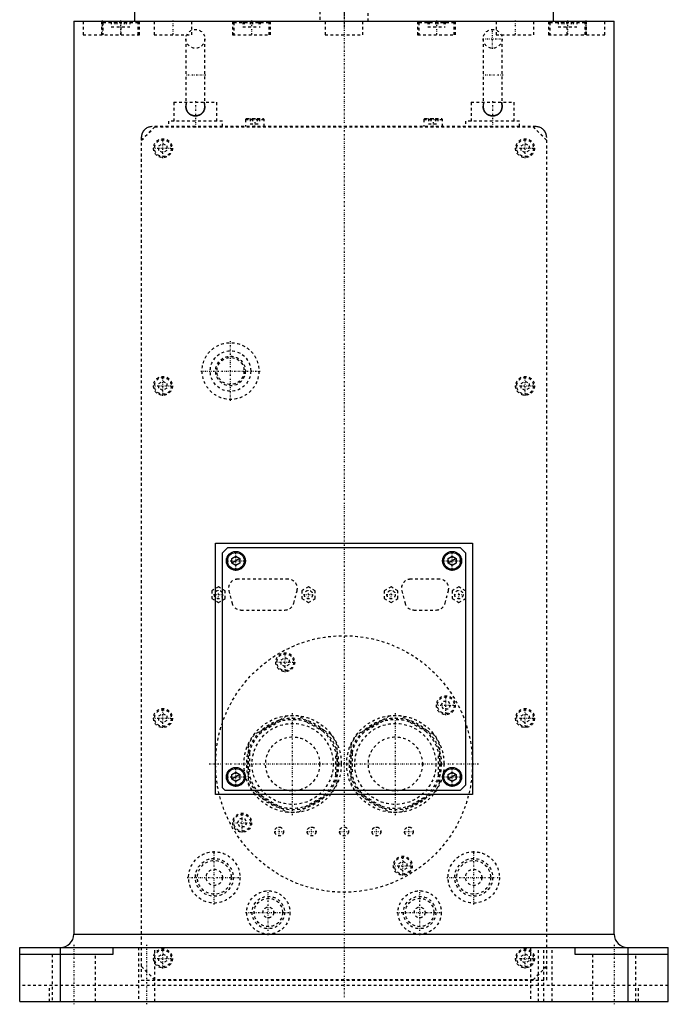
# Model space of a CAD drawing. Extents: x -120 to 120, y -1 to 1086.
# Tile 1 of 7: x -120 to 120, y -1 to 364. Entities that reach past the tile are written whole.
import ezdxf

# ---------------------------------------------------------------- set-up
doc = ezdxf.new("R2010")
doc.units = 0
doc.linetypes.add('CENTER', pattern=[1.5, 0.45, -0.5, 0.05, -0.5])
doc.linetypes.add('DASHED', pattern=[2, 1, -1])
for name, color, linetype in [('AM_0', 7, 'CONTINUOUS'), ('AM_10', 7, 'CONTINUOUS'), ('AM_3', 7, 'DASHED'), ('AM_7', 7, 'CENTER')]:
    doc.layers.add(name, color=color, linetype=linetype)

msp = doc.modelspace()

# ---------------------------------------------------------------- linework, layer by layer
at = {"layer": 'AM_0', "color": 7, "linetype": 'CONTINUOUS'}
for p, q in [((-77.5, 369), (-77.5, 363)), ((77.5, 363), (77.5, 369)), ((-100, 363), (-100, 25)), ((-100, 363), (100, 363)), ((100, 25), (100, 363)), ((-47.5, 169.7), (47.5, 169.7)), ((-47.5, 76.7), (-47.5, 169.7)), ((-45, 166.2), (-43, 168.2)), ((-43, 168.2), (43, 168.2)), ((43, 168.2), (45, 166.2)), ((47.5, 169.7), (47.5, 76.7)), ((-45, 79.2), (-45, 166.2)), ((-41.5, 164.07), (-40, 164.93)), ((-40, 164.93), (-38.5, 164.07)), ((38.5, 164.07), (40, 164.93)), ((40, 164.93), (41.5, 164.07)), ((45, 166.2), (45, 80.2)), ((-41.5, 162.33), (-41.5, 164.07)), ((-40, 161.47), (-41.5, 162.33)), ((-38.5, 162.33), (-40, 161.47)), ((-38.5, 164.07), (-38.5, 162.33)), ((38.5, 162.33), (38.5, 164.07)), ((40, 161.47), (38.5, 162.33)), ((41.5, 162.33), (40, 161.47)), ((41.5, 164.07), (41.5, 162.33)), ((-41.5, 84.07), (-40, 84.93)), ((-41.5, 82.33), (-41.5, 84.07)), ((-40, 84.93), (-38.5, 84.07)), ((-38.5, 84.07), (-38.5, 82.33)), ((38.5, 84.07), (40, 84.93)), ((38.5, 82.33), (38.5, 84.07)), ((40, 84.93), (41.5, 84.07)), ((41.5, 84.07), (41.5, 82.33)), ((-40, 81.47), (-41.5, 82.33)), ((-38.5, 82.33), (-40, 81.47)), ((40, 81.47), (38.5, 82.33)), ((41.5, 82.33), (40, 81.47)), ((47.5, 76.7), (-47.5, 76.7)), ((-44, 78.2), (-45, 79.2)), ((43, 78.2), (-44, 78.2)), ((45, 80.2), (43, 78.2)), ((-100, 25), (100, 25)), ((-120, 20), (120, 20)), ((-120, 0), (-120, 20)), ((-105, 20), (-105, 0)), ((-85.5, 20), (-85.5, 17.5)), ((85.5, 17.5), (85.5, 20)), ((105, 20), (105, 0)), ((120, 0), (120, 20)), ((-85.5, 17.5), (-120, 17.5)), ((120, 17.5), (85.5, 17.5)), ((-120, 0), (120, 0))]:
    msp.add_line(p, q, dxfattribs=at)
for centre, radius in [((-40, 163.2), 3.5), ((-40, 163.2), 3.1), ((40, 163.2), 3.5), ((40, 163.2), 3.1), ((-40, 83.2), 3.5), ((-40, 83.2), 3.1), ((40, 83.2), 3.5), ((40, 83.2), 3.1)]:
    msp.add_circle(centre, radius, dxfattribs=at)
for centre, start, end in [((-105, 25), 270, 0), ((105, 25), 180, 270)]:
    msp.add_arc(centre, 5, start, end, dxfattribs=at)
at = {"layer": 'AM_10', "color": 7, "linetype": 'CONTINUOUS'}
for p, q in [((-38.5, 164.07), (-41.5, 162.33)), ((41.5, 164.07), (38.5, 162.33)), ((-38.5, 84.07), (-41.5, 82.33)), ((41.5, 84.07), (38.5, 82.33))]:
    msp.add_line(p, q, dxfattribs=at)
at = {"layer": 'AM_3', "color": 6, "linetype": 'DASHED'}
for p, q in [((-9, 374.6), (-9, 363)), ((9, 363), (9, 374.6)), ((-96.5, 363), (-96.5, 358)), ((-89.69, 363), (-89.69, 358)), ((-88.79, 363), (-89.19, 362.6)), ((-89.19, 362.6), (-89.19, 358)), ((-89.19, 362.6), (-76.19, 362.6)), ((-86.12, 363), (-86.12, 361)), ((-86.12, 361), (-79.25, 361)), ((-84.8, 363), (-84.8, 361)), ((-84.01, 363), (-84.01, 361)), ((-82.5, 358), (-82.5, 363)), ((-81.36, 363), (-81.36, 361)), ((-80.58, 363), (-80.58, 361)), ((-79.25, 363), (-79.25, 361)), ((-76.19, 362.6), (-76.59, 363)), ((-76.19, 358), (-76.19, 362.6)), ((-75.69, 358), (-75.69, 363)), ((-70.29, 363), (-70.29, 358)), ((-56.29, 358), (-56.29, 363)), ((-41.25, 363), (-41.25, 358)), ((-40.35, 363), (-40.75, 362.6)), ((-40.75, 362.6), (-40.75, 358)), ((-40.75, 362.6), (-27.75, 362.6)), ((-37.45, 363), (-37.45, 361)), ((-37.45, 361), (-31.05, 361)), ((-37, 363), (-37, 361)), ((-34.7, 363), (-34.7, 361)), ((-33.8, 363), (-33.8, 361)), ((-31.5, 363), (-31.5, 361)), ((-31.05, 363), (-31.05, 361)), ((-27.75, 362.6), (-28.15, 363)), ((-27.75, 358), (-27.75, 362.6)), ((-27.25, 358), (-27.25, 363)), ((-7, 363), (-7, 358)), ((7, 358), (7, 363)), ((27.25, 363), (27.25, 358)), ((28.15, 363), (27.75, 362.6)), ((27.75, 362.6), (27.75, 358)), ((27.75, 362.6), (40.75, 362.6)), ((31.05, 363), (31.05, 361)), ((31.05, 361), (37.45, 361)), ((31.5, 363), (31.5, 361)), ((33.8, 363), (33.8, 361)), ((34.7, 363), (34.7, 361)), ((37, 363), (37, 361)), ((37.45, 363), (37.45, 361)), ((40.75, 362.6), (40.35, 363)), ((40.75, 358), (40.75, 362.6)), ((41.25, 358), (41.25, 363)), ((56.29, 363), (56.29, 358)), ((70.29, 358), (70.29, 363)), ((75.69, 363), (75.69, 358)), ((76.59, 363), (76.19, 362.6)), ((76.19, 362.6), (76.19, 358)), ((76.19, 362.6), (89.19, 362.6)), ((79.25, 363), (79.25, 361)), ((79.25, 361), (86.12, 361)), ((80.58, 363), (80.58, 361)), ((81.36, 363), (81.36, 361)), ((82.5, 363), (82.5, 358)), ((84.01, 363), (84.01, 361)), ((84.8, 363), (84.8, 361)), ((86.12, 363), (86.12, 361)), ((89.19, 362.6), (88.79, 363)), ((89.19, 358), (89.19, 362.6)), ((89.69, 358), (89.69, 363)), ((96.5, 358), (96.5, 363)), ((-96.5, 358), (-75.69, 358)), ((-70.29, 358), (-56.29, 358)), ((-41.25, 358), (-27.25, 358)), ((-7, 358), (7, 358)), ((27.25, 358), (41.25, 358)), ((56.29, 358), (70.29, 358)), ((75.69, 358), (96.5, 358)), ((-58.5, 356.5), (-58.5, 331.58)), ((-51.5, 331.58), (-51.5, 356.5)), ((51.5, 356.5), (51.5, 331.58)), ((58.5, 331.58), (58.5, 356.5)), ((-63, 333), (-63, 326)), ((-63, 333), (-47, 333)), ((-47, 326), (-47, 333)), ((47, 333), (47, 326)), ((47, 333), (63, 333)), ((63, 326), (63, 333)), ((-45, 326), (-65, 326)), ((-65, 326), (-65, 324)), ((-45, 324), (-45, 326)), ((-36.1, 327), (-36.5, 326.6)), ((-36.5, 326.6), (-36.5, 324)), ((-36.5, 326.6), (-29.5, 326.6)), ((-36.1, 327), (-29.9, 327)), ((-34.73, 327), (-34.73, 325)), ((-34.73, 325), (-31.27, 325)), ((-33.87, 327), (-33.87, 325)), ((-32.13, 327), (-32.13, 325)), ((-31.27, 327), (-31.27, 325)), ((-29.5, 326.6), (-29.9, 327)), ((-29.5, 324), (-29.5, 326.6)), ((29.9, 327), (29.5, 326.6)), ((29.5, 326.6), (29.5, 324)), ((29.5, 326.6), (36.5, 326.6)), ((29.9, 327), (36.1, 327)), ((31.27, 327), (31.27, 325)), ((31.27, 325), (34.73, 325)), ((32.13, 327), (32.13, 325)), ((33.87, 327), (33.87, 325)), ((34.73, 327), (34.73, 325)), ((36.5, 326.6), (36.1, 327)), ((36.5, 324), (36.5, 326.6)), ((45, 326), (45, 324)), ((65, 326), (45, 326)), ((65, 324), (65, 326)), ((-75, 319), (-70, 324)), ((-74.95, 318.95), (-69.95, 323.95)), ((71, 324), (-71, 324)), ((-69.95, 323.95), (69.95, 323.95)), ((69.95, 323.95), (74.95, 318.95)), ((70, 324), (75, 319)), ((-75, 320), (-75, 8)), ((-74.95, 13.05), (-74.95, 318.95)), ((-68.5, 316.87), (-67, 317.73)), ((-67, 317.73), (-65.5, 316.87)), ((65.5, 316.87), (67, 317.73)), ((67, 317.73), (68.5, 316.87)), ((74.95, 318.95), (74.95, 13.05)), ((75, 8), (75, 320)), ((-68.5, 315.13), (-68.5, 316.87)), ((-67, 314.27), (-68.5, 315.13)), ((-65.5, 315.13), (-67, 314.27)), ((-65.5, 316.87), (-65.5, 315.13)), ((65.5, 315.13), (65.5, 316.87)), ((67, 314.27), (65.5, 315.13)), ((68.5, 315.13), (67, 314.27)), ((68.5, 316.87), (68.5, 315.13)), ((-68.5, 228.87), (-67, 229.73)), ((-67, 229.73), (-65.5, 228.87)), ((65.5, 228.87), (67, 229.73)), ((67, 229.73), (68.5, 228.87)), ((-68.5, 227.13), (-68.5, 228.87)), ((-67, 226.27), (-68.5, 227.13)), ((-65.5, 227.13), (-67, 226.27)), ((-65.5, 228.87), (-65.5, 227.13)), ((65.5, 227.13), (65.5, 228.87)), ((67, 226.27), (65.5, 227.13)), ((68.5, 227.13), (67, 226.27)), ((68.5, 228.87), (68.5, 227.13)), ((-46.45, 153.59), (-48.95, 152.14)), ((-43.95, 152.14), (-46.45, 153.59)), ((-20.66, 156.4), (-39.34, 156.4)), ((-13.15, 153.59), (-15.65, 152.14)), ((-10.65, 152.14), (-13.15, 153.59)), ((17.4, 153.59), (14.9, 152.14)), ((19.9, 152.14), (17.4, 153.59)), ((35.34, 156.4), (24.66, 156.4)), ((42.5, 153.59), (40, 152.14)), ((45, 152.14), (42.5, 153.59)), ((-48.95, 152.14), (-48.95, 149.26)), ((-43.95, 149.26), (-43.95, 152.14)), ((-42.63, 152.13), (-41.42, 147.53)), ((-18.58, 147.53), (-17.37, 152.13)), ((-15.65, 152.14), (-15.65, 149.26)), ((-10.65, 149.26), (-10.65, 152.14)), ((14.9, 152.14), (14.9, 149.26)), ((19.9, 149.26), (19.9, 152.14)), ((21.37, 152.13), (22.58, 147.53)), ((37.42, 147.53), (38.63, 152.13)), ((40, 152.14), (40, 149.26)), ((-48.95, 149.26), (-46.45, 147.81)), ((-46.45, 147.81), (-43.95, 149.26)), ((-15.65, 149.26), (-13.15, 147.81)), ((-13.15, 147.81), (-10.65, 149.26)), ((14.9, 149.26), (17.4, 147.81)), ((17.4, 147.81), (19.9, 149.26)), ((40, 149.26), (42.5, 147.81)), ((42.5, 147.81), (45, 149.26)), ((-38.13, 145), (-21.87, 145)), ((25.87, 145), (34.13, 145)), ((-23.25, 126.54), (-21.75, 127.4)), ((-23.25, 124.81), (-23.25, 126.54)), ((-21.75, 123.94), (-23.25, 124.81)), ((-21.75, 127.4), (-20.25, 126.54)), ((-20.25, 124.81), (-21.75, 123.94)), ((-20.25, 126.54), (-20.25, 124.81)), ((35.94, 109.75), (36.81, 111.25)), ((36.81, 108.25), (35.94, 109.75)), ((36.81, 111.25), (38.54, 111.25)), ((38.54, 111.25), (39.4, 109.75)), ((39.4, 109.75), (38.54, 108.25)), ((-68.5, 105.87), (-67, 106.73)), ((-68.5, 104.13), (-68.5, 105.87)), ((-67, 106.73), (-65.5, 105.87)), ((-65.5, 105.87), (-65.5, 104.13)), ((38.54, 108.25), (36.81, 108.25)), ((65.5, 105.87), (67, 106.73)), ((65.5, 104.13), (65.5, 105.87)), ((67, 106.73), (68.5, 105.87)), ((68.5, 105.87), (68.5, 104.13)), ((-67, 103.27), (-68.5, 104.13)), ((-65.5, 104.13), (-67, 103.27)), ((-21.3, 105.73), (-33.2, 98.85)), ((-23.51, 103.87), (-30.49, 99.84)), ((-4.8, 98.85), (-16.7, 105.73)), ((-7.51, 99.84), (-14.49, 103.87)), ((16.7, 105.73), (4.8, 98.85)), ((14.49, 103.87), (7.51, 99.84)), ((33.2, 98.85), (21.3, 105.73)), ((30.49, 99.84), (23.51, 103.87)), ((67, 103.27), (65.5, 104.13)), ((68.5, 104.13), (67, 103.27)), ((-35.5, 94.88), (-35.5, 81.12)), ((-2.5, 81.12), (-2.5, 94.88)), ((2.5, 94.88), (2.5, 81.12)), ((35.5, 81.12), (35.5, 94.88)), ((-35, 92.03), (-35, 83.97)), ((-3, 83.97), (-3, 92.03)), ((3, 92.03), (3, 83.97)), ((35, 83.97), (35, 92.03)), ((-33.2, 77.15), (-21.3, 70.27)), ((-16.7, 70.27), (-4.8, 77.15)), ((4.8, 77.15), (16.7, 70.27)), ((21.3, 70.27), (33.2, 77.15)), ((-30.49, 76.16), (-23.51, 72.13)), ((-14.49, 72.13), (-7.51, 76.16)), ((7.51, 76.16), (14.49, 72.13)), ((23.51, 72.13), (30.49, 76.16)), ((-39.4, 66.25), (-38.54, 67.75)), ((-38.54, 64.75), (-39.4, 66.25)), ((-38.54, 67.75), (-36.81, 67.75)), ((-36.81, 67.75), (-35.94, 66.25)), ((-35.94, 66.25), (-36.81, 64.75)), ((-36.81, 64.75), (-38.54, 64.75)), ((20.25, 51.19), (21.75, 52.06)), ((20.25, 49.46), (20.25, 51.19)), ((21.75, 52.06), (23.25, 51.19)), ((23.25, 51.19), (23.25, 49.46)), ((21.75, 48.6), (20.25, 49.46)), ((23.25, 49.46), (21.75, 48.6)), ((-76, 20), (-76, 0)), ((-70, 0), (-70, 20)), ((69, 20), (69, 0)), ((72, 0), (72, 20)), ((74, 0), (74, 20)), ((77, 0), (77, 20)), ((-108, 17.5), (-108, 0)), ((-92, 0), (-92, 17.5)), ((-68.5, 16.87), (-67, 17.73)), ((-68.5, 15.13), (-68.5, 16.87)), ((-67, 14.27), (-68.5, 15.13)), ((-67, 17.73), (-65.5, 16.87)), ((-65.5, 15.13), (-67, 14.27)), ((-65.5, 16.87), (-65.5, 15.13)), ((65.5, 16.87), (67, 17.73)), ((65.5, 15.13), (65.5, 16.87)), ((67, 14.27), (65.5, 15.13)), ((67, 17.73), (68.5, 16.87)), ((68.5, 15.13), (67, 14.27)), ((68.5, 16.87), (68.5, 15.13)), ((92, 17.5), (92, 0)), ((108, 0), (108, 17.5)), ((-70, 8), (-75, 13)), ((-69.95, 8.05), (-74.95, 13.05)), ((74.95, 13.05), (69.95, 8.05)), ((75, 13), (70, 8)), ((-75, 8), (75, 8)), ((69.95, 8.05), (-69.95, 8.05)), ((120, 6), (-120, 6)), ((-108.97, 0), (-108.97, 6)), ((108.97, 0), (108.97, 6))]:
    msp.add_line(p, q, dxfattribs=at)
for points in [[(-58.31, 333, 0), (-58.32, 332.96, 0), (-58.34, 332.88, 0), (-58.36, 332.81, 0), (-58.37, 332.77, 0), (-58.38, 332.73, 0), (-58.39, 332.65, 0), (-58.41, 332.57, 0), (-58.42, 332.49, 0), (-58.43, 332.41, 0), (-58.44, 332.33, 0), (-58.45, 332.29, 0), (-58.46, 332.26, 0), (-58.46, 332.18, 0), (-58.47, 332.1, 0), (-58.48, 332.02, 0), (-58.49, 331.94, 0), (-58.49, 331.86, 0), (-58.49, 331.82, 0), (-58.5, 331.78, 0), (-58.5, 331.7, 0), (-58.5, 331.62, 0), (-58.5, 331.58, 0)], [(-51.5, 331.58, 0), (-51.5, 331.62, 0), (-51.5, 331.7, 0), (-51.5, 331.78, 0), (-51.51, 331.82, 0), (-51.51, 331.86, 0), (-51.51, 331.94, 0), (-51.52, 332.02, 0), (-51.53, 332.1, 0), (-51.54, 332.18, 0), (-51.54, 332.26, 0), (-51.55, 332.29, 0), (-51.56, 332.33, 0), (-51.57, 332.41, 0), (-51.58, 332.49, 0), (-51.59, 332.57, 0), (-51.61, 332.65, 0), (-51.62, 332.73, 0), (-51.63, 332.77, 0), (-51.64, 332.81, 0), (-51.66, 332.88, 0), (-51.68, 332.96, 0), (-51.69, 333, 0)], [(51.69, 333, 0), (51.68, 332.96, 0), (51.66, 332.88, 0), (51.64, 332.81, 0), (51.63, 332.77, 0), (51.62, 332.73, 0), (51.61, 332.65, 0), (51.59, 332.57, 0), (51.58, 332.49, 0), (51.57, 332.41, 0), (51.56, 332.33, 0), (51.55, 332.29, 0), (51.54, 332.26, 0), (51.54, 332.18, 0), (51.53, 332.1, 0), (51.52, 332.02, 0), (51.51, 331.94, 0), (51.51, 331.86, 0), (51.51, 331.82, 0), (51.5, 331.78, 0), (51.5, 331.7, 0), (51.5, 331.62, 0), (51.5, 331.58, 0)], [(58.5, 331.58, 0), (58.5, 331.62, 0), (58.5, 331.7, 0), (58.5, 331.78, 0), (58.49, 331.82, 0), (58.49, 331.86, 0), (58.49, 331.94, 0), (58.48, 332.02, 0), (58.47, 332.1, 0), (58.46, 332.18, 0), (58.46, 332.26, 0), (58.45, 332.29, 0), (58.44, 332.33, 0), (58.43, 332.41, 0), (58.42, 332.49, 0), (58.41, 332.57, 0), (58.39, 332.65, 0), (58.38, 332.73, 0), (58.37, 332.77, 0), (58.36, 332.81, 0), (58.34, 332.88, 0), (58.32, 332.96, 0), (58.31, 333, 0)], [(58.31, 333, 0), (58.32, 332.96, 0), (58.34, 332.88, 0), (58.36, 332.81, 0), (58.37, 332.77, 0), (58.38, 332.73, 0), (58.39, 332.65, 0), (58.41, 332.57, 0), (58.42, 332.49, 0), (58.43, 332.41, 0), (58.44, 332.33, 0), (58.45, 332.29, 0), (58.46, 332.26, 0), (58.46, 332.18, 0), (58.47, 332.1, 0), (58.48, 332.02, 0), (58.49, 331.94, 0), (58.49, 331.86, 0), (58.49, 331.82, 0), (58.5, 331.78, 0), (58.5, 331.7, 0), (58.5, 331.62, 0), (58.5, 331.58, 0)], [(-58.5, 331.58, 0), (-58.5, 331.52, 0), (-58.5, 331.42, 0), (-58.49, 331.31, 0), (-58.49, 331.26, 0), (-58.49, 331.2, 0), (-58.48, 331.1, 0), (-58.46, 330.99, 0), (-58.45, 330.89, 0), (-58.43, 330.79, 0), (-58.41, 330.68, 0), (-58.4, 330.63, 0), (-58.39, 330.58, 0), (-58.36, 330.48, 0), (-58.33, 330.38, 0), (-58.3, 330.28, 0), (-58.27, 330.19, 0), (-58.23, 330.09, 0), (-58.21, 330.04, 0), (-58.19, 329.99, 0), (-58.15, 329.9, 0), (-58.1, 329.8, 0), (-58.08, 329.76, 0), (-58.06, 329.71, 0), (-58.01, 329.62, 0), (-57.95, 329.54, 0), (-57.92, 329.49, 0), (-57.9, 329.45, 0), (-57.84, 329.37, 0), (-57.77, 329.28, 0), (-57.71, 329.21, 0), (-57.64, 329.13, 0), (-57.57, 329.05, 0), (-57.54, 329.02, 0), (-57.5, 328.98, 0), (-57.43, 328.91, 0), (-57.35, 328.84, 0), (-57.27, 328.77, 0), (-57.19, 328.71, 0), (-57.11, 328.65, 0), (-57.07, 328.62, 0), (-57.03, 328.59, 0), (-56.94, 328.54, 0), (-56.85, 328.48, 0), (-56.76, 328.43, 0), (-56.67, 328.39, 0), (-56.58, 328.34, 0), (-56.53, 328.32, 0), (-56.48, 328.3, 0), (-56.38, 328.26, 0), (-56.29, 328.22, 0), (-56.19, 328.19, 0), (-56.09, 328.16, 0), (-55.99, 328.13, 0), (-55.94, 328.12, 0), (-55.89, 328.1, 0), (-55.78, 328.08, 0), (-55.68, 328.06, 0), (-55.58, 328.04, 0), (-55.47, 328.03, 0), (-55.37, 328.02, 0), (-55.32, 328.01, 0), (-55.26, 328.01, 0), (-55.16, 328, 0), (-55.05, 328, 0), (-55, 328, 0), (-54.95, 328, 0), (-54.84, 328, 0), (-54.74, 328.01, 0), (-54.68, 328.01, 0), (-54.63, 328.02, 0), (-54.53, 328.03, 0), (-54.42, 328.04, 0), (-54.32, 328.06, 0), (-54.22, 328.08, 0), (-54.11, 328.1, 0), (-54.06, 328.12, 0), (-54.01, 328.13, 0), (-53.91, 328.16, 0), (-53.81, 328.19, 0), (-53.71, 328.22, 0), (-53.62, 328.26, 0), (-53.52, 328.3, 0), (-53.47, 328.32, 0), (-53.43, 328.34, 0), (-53.33, 328.39, 0), (-53.24, 328.43, 0), (-53.15, 328.48, 0), (-53.06, 328.54, 0), (-52.98, 328.59, 0), (-52.93, 328.62, 0), (-52.89, 328.65, 0), (-52.81, 328.71, 0), (-52.73, 328.77, 0), (-52.65, 328.84, 0), (-52.57, 328.91, 0), (-52.5, 328.98, 0), (-52.46, 329.02, 0), (-52.43, 329.05, 0), (-52.36, 329.13, 0), (-52.29, 329.2, 0), (-52.23, 329.28, 0), (-52.16, 329.37, 0), (-52.11, 329.45, 0), (-52.08, 329.49, 0), (-52.05, 329.53, 0), (-52, 329.62, 0), (-51.94, 329.71, 0), (-51.92, 329.76, 0), (-51.9, 329.8, 0), (-51.85, 329.9, 0), (-51.81, 329.99, 0), (-51.79, 330.04, 0), (-51.77, 330.09, 0), (-51.73, 330.18, 0), (-51.7, 330.28, 0), (-51.67, 330.38, 0), (-51.64, 330.48, 0), (-51.61, 330.58, 0), (-51.6, 330.63, 0), (-51.59, 330.68, 0), (-51.57, 330.79, 0), (-51.55, 330.89, 0), (-51.54, 330.99, 0), (-51.52, 331.1, 0), (-51.51, 331.21, 0), (-51.51, 331.26, 0), (-51.51, 331.31, 0), (-51.5, 331.42, 0), (-51.5, 331.52, 0), (-51.5, 331.58, 0)], [(-51.5, 331.58, 0), (-51.5, 331.52, 0), (-51.5, 331.42, 0), (-51.51, 331.31, 0), (-51.51, 331.26, 0), (-51.51, 331.2, 0), (-51.52, 331.1, 0), (-51.54, 330.99, 0), (-51.55, 330.89, 0), (-51.57, 330.79, 0), (-51.59, 330.68, 0), (-51.6, 330.63, 0), (-51.61, 330.58, 0), (-51.64, 330.48, 0), (-51.67, 330.38, 0), (-51.7, 330.28, 0), (-51.73, 330.19, 0), (-51.77, 330.09, 0), (-51.79, 330.04, 0), (-51.81, 329.99, 0), (-51.85, 329.9, 0), (-51.9, 329.8, 0), (-51.92, 329.76, 0), (-51.94, 329.71, 0), (-51.99, 329.62, 0), (-52.05, 329.54, 0), (-52.08, 329.49, 0), (-52.1, 329.45, 0), (-52.16, 329.37, 0), (-52.23, 329.28, 0), (-52.29, 329.21, 0), (-52.36, 329.13, 0), (-52.43, 329.05, 0), (-52.46, 329.02, 0), (-52.5, 328.98, 0), (-52.57, 328.91, 0), (-52.65, 328.84, 0), (-52.73, 328.77, 0), (-52.81, 328.71, 0), (-52.89, 328.65, 0), (-52.93, 328.62, 0), (-52.97, 328.59, 0), (-53.06, 328.54, 0), (-53.15, 328.48, 0), (-53.24, 328.43, 0), (-53.33, 328.39, 0), (-53.42, 328.34, 0), (-53.47, 328.32, 0), (-53.52, 328.3, 0), (-53.62, 328.26, 0), (-53.71, 328.22, 0), (-53.81, 328.19, 0), (-53.91, 328.16, 0), (-54.01, 328.13, 0), (-54.06, 328.12, 0), (-54.11, 328.1, 0), (-54.22, 328.08, 0), (-54.32, 328.06, 0), (-54.42, 328.04, 0), (-54.53, 328.03, 0), (-54.63, 328.02, 0), (-54.68, 328.01, 0), (-54.74, 328.01, 0), (-54.84, 328, 0), (-54.95, 328, 0), (-55, 328, 0), (-55.05, 328, 0), (-55.16, 328, 0), (-55.26, 328.01, 0), (-55.32, 328.01, 0), (-55.37, 328.02, 0), (-55.47, 328.03, 0), (-55.58, 328.04, 0), (-55.68, 328.06, 0), (-55.78, 328.08, 0), (-55.89, 328.1, 0), (-55.94, 328.12, 0), (-55.99, 328.13, 0), (-56.09, 328.16, 0), (-56.19, 328.19, 0), (-56.29, 328.22, 0), (-56.38, 328.26, 0), (-56.48, 328.3, 0), (-56.53, 328.32, 0), (-56.57, 328.34, 0), (-56.67, 328.39, 0), (-56.76, 328.43, 0), (-56.85, 328.48, 0), (-56.94, 328.54, 0), (-57.02, 328.59, 0), (-57.07, 328.62, 0), (-57.11, 328.65, 0), (-57.19, 328.71, 0), (-57.27, 328.77, 0), (-57.35, 328.84, 0), (-57.43, 328.91, 0), (-57.5, 328.98, 0), (-57.54, 329.02, 0), (-57.57, 329.05, 0), (-57.64, 329.13, 0), (-57.71, 329.2, 0), (-57.77, 329.28, 0), (-57.84, 329.37, 0), (-57.89, 329.45, 0), (-57.92, 329.49, 0), (-57.95, 329.53, 0), (-58, 329.62, 0), (-58.06, 329.71, 0), (-58.08, 329.76, 0), (-58.1, 329.8, 0), (-58.15, 329.9, 0), (-58.19, 329.99, 0), (-58.21, 330.04, 0), (-58.23, 330.09, 0), (-58.27, 330.18, 0), (-58.3, 330.28, 0), (-58.33, 330.38, 0), (-58.36, 330.48, 0), (-58.39, 330.58, 0), (-58.4, 330.63, 0), (-58.41, 330.68, 0), (-58.43, 330.79, 0), (-58.45, 330.89, 0), (-58.46, 330.99, 0), (-58.48, 331.1, 0), (-58.49, 331.21, 0), (-58.49, 331.26, 0), (-58.49, 331.31, 0), (-58.5, 331.42, 0), (-58.5, 331.52, 0), (-58.5, 331.58, 0)], [(51.5, 331.58, 0), (51.5, 331.52, 0), (51.5, 331.42, 0), (51.51, 331.31, 0), (51.51, 331.26, 0), (51.51, 331.2, 0), (51.52, 331.1, 0), (51.54, 330.99, 0), (51.55, 330.89, 0), (51.57, 330.79, 0), (51.59, 330.68, 0), (51.6, 330.63, 0), (51.61, 330.58, 0), (51.64, 330.48, 0), (51.67, 330.38, 0), (51.7, 330.28, 0), (51.73, 330.19, 0), (51.77, 330.09, 0), (51.79, 330.04, 0), (51.81, 329.99, 0), (51.85, 329.9, 0), (51.9, 329.8, 0), (51.92, 329.76, 0), (51.94, 329.71, 0), (51.99, 329.62, 0), (52.05, 329.54, 0), (52.08, 329.49, 0), (52.1, 329.45, 0), (52.16, 329.37, 0), (52.23, 329.28, 0), (52.29, 329.21, 0), (52.36, 329.13, 0), (52.43, 329.05, 0), (52.46, 329.02, 0), (52.5, 328.98, 0), (52.57, 328.91, 0), (52.65, 328.84, 0), (52.73, 328.77, 0), (52.81, 328.71, 0), (52.89, 328.65, 0), (52.93, 328.62, 0), (52.97, 328.59, 0), (53.06, 328.54, 0), (53.15, 328.48, 0), (53.24, 328.43, 0), (53.33, 328.39, 0), (53.42, 328.34, 0), (53.47, 328.32, 0), (53.52, 328.3, 0), (53.62, 328.26, 0), (53.71, 328.22, 0), (53.81, 328.19, 0), (53.91, 328.16, 0), (54.01, 328.13, 0), (54.06, 328.12, 0), (54.11, 328.1, 0), (54.22, 328.08, 0), (54.32, 328.06, 0), (54.42, 328.04, 0), (54.53, 328.03, 0), (54.63, 328.02, 0), (54.68, 328.01, 0), (54.74, 328.01, 0), (54.84, 328, 0), (54.95, 328, 0), (55, 328, 0), (55.05, 328, 0), (55.16, 328, 0), (55.26, 328.01, 0), (55.32, 328.01, 0), (55.37, 328.02, 0), (55.47, 328.03, 0), (55.58, 328.04, 0), (55.68, 328.06, 0), (55.78, 328.08, 0), (55.89, 328.1, 0), (55.94, 328.12, 0), (55.99, 328.13, 0), (56.09, 328.16, 0), (56.19, 328.19, 0), (56.29, 328.22, 0), (56.38, 328.26, 0), (56.48, 328.3, 0), (56.53, 328.32, 0), (56.57, 328.34, 0), (56.67, 328.39, 0), (56.76, 328.43, 0), (56.85, 328.48, 0), (56.94, 328.54, 0), (57.02, 328.59, 0), (57.07, 328.62, 0), (57.11, 328.65, 0), (57.19, 328.71, 0), (57.27, 328.77, 0), (57.35, 328.84, 0), (57.43, 328.91, 0), (57.5, 328.98, 0), (57.54, 329.02, 0), (57.57, 329.05, 0), (57.64, 329.13, 0), (57.71, 329.2, 0), (57.77, 329.28, 0), (57.84, 329.37, 0), (57.89, 329.45, 0), (57.92, 329.49, 0), (57.95, 329.53, 0), (58, 329.62, 0), (58.06, 329.71, 0), (58.08, 329.76, 0), (58.1, 329.8, 0), (58.15, 329.9, 0), (58.19, 329.99, 0), (58.21, 330.04, 0), (58.23, 330.09, 0), (58.27, 330.18, 0), (58.3, 330.28, 0), (58.33, 330.38, 0), (58.36, 330.48, 0), (58.39, 330.58, 0), (58.4, 330.63, 0), (58.41, 330.68, 0), (58.43, 330.79, 0), (58.45, 330.89, 0), (58.46, 330.99, 0), (58.48, 331.1, 0), (58.49, 331.21, 0), (58.49, 331.26, 0), (58.49, 331.31, 0), (58.5, 331.42, 0), (58.5, 331.52, 0), (58.5, 331.58, 0)], [(58.5, 331.58, 0), (58.5, 331.52, 0), (58.5, 331.42, 0), (58.49, 331.31, 0), (58.49, 331.26, 0), (58.49, 331.2, 0), (58.48, 331.1, 0), (58.46, 330.99, 0), (58.45, 330.89, 0), (58.43, 330.79, 0), (58.41, 330.68, 0), (58.4, 330.63, 0), (58.39, 330.58, 0), (58.36, 330.48, 0), (58.33, 330.38, 0), (58.3, 330.28, 0), (58.27, 330.19, 0), (58.23, 330.09, 0), (58.21, 330.04, 0), (58.19, 329.99, 0), (58.15, 329.9, 0), (58.1, 329.8, 0), (58.08, 329.76, 0), (58.06, 329.71, 0), (58.01, 329.62, 0), (57.95, 329.54, 0), (57.92, 329.49, 0), (57.9, 329.45, 0), (57.84, 329.37, 0), (57.77, 329.28, 0), (57.71, 329.21, 0), (57.64, 329.13, 0), (57.57, 329.05, 0), (57.54, 329.02, 0), (57.5, 328.98, 0), (57.43, 328.91, 0), (57.35, 328.84, 0), (57.27, 328.77, 0), (57.19, 328.71, 0), (57.11, 328.65, 0), (57.07, 328.62, 0), (57.03, 328.59, 0), (56.94, 328.54, 0), (56.85, 328.48, 0), (56.76, 328.43, 0), (56.67, 328.39, 0), (56.58, 328.34, 0), (56.53, 328.32, 0), (56.48, 328.3, 0), (56.38, 328.26, 0), (56.29, 328.22, 0), (56.19, 328.19, 0), (56.09, 328.16, 0), (55.99, 328.13, 0), (55.94, 328.12, 0), (55.89, 328.1, 0), (55.78, 328.08, 0), (55.68, 328.06, 0), (55.58, 328.04, 0), (55.47, 328.03, 0), (55.37, 328.02, 0), (55.32, 328.01, 0), (55.26, 328.01, 0), (55.16, 328, 0), (55.05, 328, 0), (55, 328, 0), (54.95, 328, 0), (54.84, 328, 0), (54.74, 328.01, 0), (54.68, 328.01, 0), (54.63, 328.02, 0), (54.53, 328.03, 0), (54.42, 328.04, 0), (54.32, 328.06, 0), (54.22, 328.08, 0), (54.11, 328.1, 0), (54.06, 328.12, 0), (54.01, 328.13, 0), (53.91, 328.16, 0), (53.81, 328.19, 0), (53.71, 328.22, 0), (53.62, 328.26, 0), (53.52, 328.3, 0), (53.47, 328.32, 0), (53.43, 328.34, 0), (53.33, 328.39, 0), (53.24, 328.43, 0), (53.15, 328.48, 0), (53.06, 328.54, 0), (52.98, 328.59, 0), (52.93, 328.62, 0), (52.89, 328.65, 0), (52.81, 328.71, 0), (52.73, 328.77, 0), (52.65, 328.84, 0), (52.57, 328.91, 0), (52.5, 328.98, 0), (52.46, 329.02, 0), (52.43, 329.05, 0), (52.36, 329.13, 0), (52.29, 329.2, 0), (52.23, 329.28, 0), (52.16, 329.37, 0), (52.11, 329.45, 0), (52.08, 329.49, 0), (52.05, 329.53, 0), (52, 329.62, 0), (51.94, 329.71, 0), (51.92, 329.76, 0), (51.9, 329.8, 0), (51.85, 329.9, 0), (51.81, 329.99, 0), (51.79, 330.04, 0), (51.77, 330.09, 0), (51.73, 330.18, 0), (51.7, 330.28, 0), (51.67, 330.38, 0), (51.64, 330.48, 0), (51.61, 330.58, 0), (51.6, 330.63, 0), (51.59, 330.68, 0), (51.57, 330.79, 0), (51.55, 330.89, 0), (51.54, 330.99, 0), (51.52, 331.1, 0), (51.51, 331.21, 0), (51.51, 331.26, 0), (51.51, 331.31, 0), (51.5, 331.42, 0), (51.5, 331.52, 0), (51.5, 331.58, 0)], [(-71, 324, 0), (-71.15, 324, 0), (-71.45, 323.98, 0), (-71.75, 323.93, 0), (-71.9, 323.9, 0), (-72.05, 323.86, 0), (-72.35, 323.76, 0), (-72.65, 323.64, 0), (-72.94, 323.5, 0), (-73.21, 323.33, 0), (-73.48, 323.14, 0), (-73.61, 323.03, 0), (-73.63, 323.01, 0), (-73.67, 322.98, 0), (-73.71, 322.94, 0), (-73.73, 322.92, 0), (-73.75, 322.9, 0), (-73.79, 322.86, 0), (-73.83, 322.83, 0), (-73.87, 322.79, 0), (-73.91, 322.75, 0), (-73.95, 322.7, 0), (-73.97, 322.68, 0), (-73.99, 322.66, 0), (-74.02, 322.62, 0), (-74.06, 322.58, 0), (-74.1, 322.53, 0), (-74.13, 322.49, 0), (-74.17, 322.44, 0), (-74.19, 322.42, 0), (-74.2, 322.4, 0), (-74.24, 322.35, 0), (-74.27, 322.3, 0), (-74.31, 322.25, 0), (-74.34, 322.2, 0), (-74.38, 322.14, 0), (-74.39, 322.12, 0), (-74.41, 322.09, 0), (-74.44, 322.04, 0), (-74.47, 321.98, 0), (-74.51, 321.93, 0), (-74.54, 321.87, 0), (-74.57, 321.81, 0), (-74.58, 321.78, 0), (-74.59, 321.75, 0), (-74.62, 321.69, 0), (-74.65, 321.63, 0), (-74.68, 321.57, 0), (-74.7, 321.51, 0), (-74.73, 321.45, 0), (-74.74, 321.42, 0), (-74.75, 321.39, 0), (-74.77, 321.32, 0), (-74.8, 321.26, 0), (-74.81, 321.23, 0), (-74.82, 321.19, 0), (-74.84, 321.13, 0), (-74.86, 321.06, 0), (-74.87, 321.03, 0), (-74.87, 321, 0), (-74.89, 320.93, 0), (-74.91, 320.86, 0), (-74.92, 320.79, 0), (-74.93, 320.73, 0), (-74.95, 320.66, 0), (-74.95, 320.62, 0), (-74.96, 320.59, 0), (-74.97, 320.52, 0), (-74.97, 320.45, 0), (-74.98, 320.38, 0), (-74.99, 320.31, 0), (-74.99, 320.24, 0), (-74.99, 320.21, 0), (-75, 320.17, 0), (-75, 320.1, 0), (-75, 320.03, 0), (-75, 320, 0)], [(75, 320, 0), (75, 320.03, 0), (75, 320.1, 0), (75, 320.17, 0), (74.99, 320.21, 0), (74.99, 320.24, 0), (74.99, 320.31, 0), (74.98, 320.38, 0), (74.97, 320.45, 0), (74.97, 320.52, 0), (74.96, 320.59, 0), (74.95, 320.62, 0), (74.95, 320.66, 0), (74.93, 320.73, 0), (74.92, 320.79, 0), (74.91, 320.86, 0), (74.89, 320.93, 0), (74.87, 321, 0), (74.87, 321.03, 0), (74.86, 321.06, 0), (74.84, 321.13, 0), (74.82, 321.19, 0), (74.81, 321.23, 0), (74.8, 321.26, 0), (74.77, 321.32, 0), (74.75, 321.39, 0), (74.74, 321.42, 0), (74.73, 321.45, 0), (74.7, 321.51, 0), (74.68, 321.57, 0), (74.65, 321.63, 0), (74.62, 321.69, 0), (74.59, 321.75, 0), (74.58, 321.78, 0), (74.57, 321.81, 0), (74.54, 321.87, 0), (74.51, 321.93, 0), (74.47, 321.98, 0), (74.44, 322.04, 0), (74.41, 322.09, 0), (74.39, 322.12, 0), (74.38, 322.14, 0), (74.34, 322.2, 0), (74.31, 322.25, 0), (74.27, 322.3, 0), (74.24, 322.35, 0), (74.2, 322.4, 0), (74.19, 322.42, 0), (74.17, 322.44, 0), (74.13, 322.49, 0), (74.1, 322.53, 0), (74.06, 322.58, 0), (74.02, 322.62, 0), (73.99, 322.66, 0), (73.97, 322.68, 0), (73.95, 322.7, 0), (73.91, 322.75, 0), (73.87, 322.79, 0), (73.83, 322.83, 0), (73.79, 322.86, 0), (73.75, 322.9, 0), (73.73, 322.92, 0), (73.71, 322.94, 0), (73.67, 322.98, 0), (73.63, 323.01, 0), (73.61, 323.03, 0), (73.48, 323.14, 0), (73.21, 323.33, 0), (72.94, 323.5, 0), (72.65, 323.64, 0), (72.35, 323.76, 0), (72.05, 323.86, 0), (71.9, 323.9, 0), (71.75, 323.93, 0), (71.45, 323.98, 0), (71.15, 324, 0), (71, 324, 0)]]:
    msp.add_polyline3d(points, dxfattribs=at)
for centre, radius in [((-55, 356.5), 3.5), ((55, 356.5), 3.5), ((-67, 316), 3.5), ((-67, 316), 3.1), ((67, 316), 3.5), ((67, 316), 3.1), ((-42, 233.5), 10.5), ((-42, 233.5), 7.5), ((-42, 233.5), 5.5), ((-42, 233.5), 5), ((-67, 228), 3.5), ((-67, 228), 3.1), ((67, 228), 3.5), ((67, 228), 3.1), ((-46.45, 150.7), 1.55), ((-13.15, 150.7), 1.55), ((17.4, 150.7), 1.55), ((42.5, 150.7), 1.55), ((0, 88), 47.5), ((-21.75, 125.67), 3.5), ((-21.75, 125.67), 3.1), ((37.67, 109.75), 3.5), ((37.67, 109.75), 3.1), ((-67, 105), 3.5), ((-67, 105), 3.1), ((-19, 88), 18), ((19, 88), 18), ((67, 105), 3.5), ((67, 105), 3.1), ((-19, 88), 17), ((-19, 88), 16.5), ((-19, 88), 15), ((19, 88), 17), ((19, 88), 16.5), ((19, 88), 15), ((-19, 88), 10), ((19, 88), 10), ((-37.67, 66.25), 3.5), ((-37.67, 66.25), 3.1), ((-24, 63), 1.65), ((-12, 63), 1.65), ((0, 63), 1.65), ((12, 63), 1.65), ((24, 63), 1.65), ((-48, 46), 9.5), ((48, 46), 9.5), ((-48, 46), 7), ((-48, 46), 6.25), ((21.75, 50.33), 3.5), ((21.75, 50.33), 3.1), ((48, 46), 7), ((48, 46), 6.25), ((-48, 46), 3), ((48, 46), 3), ((-28, 33), 8), ((28, 33), 8), ((-28, 33), 6), ((-28, 33), 5.25), ((28, 33), 6), ((28, 33), 5.25), ((-28, 33), 2), ((28, 33), 2), ((-67, 16), 3.5), ((-67, 16), 3.1), ((67, 16), 3.5), ((67, 16), 3.1)]:
    msp.add_circle(centre, radius, dxfattribs=at)
for centre, radius, start, end in [((-39.34, 153), 3.4, 90, 194.7436), ((-20.66, 153), 3.4, 345.2564, 90), ((24.66, 153), 3.4, 90, 194.7436), ((35.34, 153), 3.4, 345.2564, 90), ((-38.13, 148.4), 3.4, 194.7436, 270), ((-21.87, 148.4), 3.4, 270, 345.2564), ((25.87, 148.4), 3.4, 194.7436, 270), ((34.13, 148.4), 3.4, 270, 345.2564), ((-19, 88), 17.87, 82.6199, 97.3801), ((19, 88), 17.87, 82.6199, 97.3801), ((-19, 88), 17.87, 142.6199, 157.3801), ((-19, 88), 17.87, 22.6199, 37.3801), ((19, 88), 17.87, 142.6199, 157.3801), ((19, 88), 17.87, 22.6199, 37.3801), ((-19, 88), 17.88, 202.6199, 217.3801), ((-19, 88), 17.87, 322.6199, 337.3801), ((19, 88), 17.88, 202.6199, 217.3801), ((19, 88), 17.87, 322.6199, 337.3801), ((-19, 88), 17.87, 262.6199, 277.3801), ((19, 88), 17.87, 262.6199, 277.3801)]:
    msp.add_arc(centre, radius, start, end, dxfattribs=at)
at = {"layer": 'AM_7', "color": 4, "linetype": 'CENTER'}
for p, q in [((0, 1086.5), (0, 360.5)), ((0, 406.4), (0, 1.6)), ((-89.5, 363.25), (-89.5, 357.75)), ((-82.69, 363.25), (-82.69, 357.75)), ((-63.29, 363.25), (-63.29, 357.75)), ((-34.25, 363.25), (-34.25, 357.75)), ((34.25, 363.25), (34.25, 357.75)), ((63.29, 363.25), (63.29, 357.75)), ((82.69, 363.25), (82.69, 357.75)), ((89.5, 363.25), (89.5, 357.75)), ((55, 352.82), (55, 360.18)), ((51.32, 356.5), (58.67, 356.5)), ((-51.15, 343), (-58.85, 343)), ((58.85, 343), (51.15, 343)), ((-55, 333.45), (-55, 323.55)), ((55, 333.45), (55, 323.55)), ((-33, 327.15), (-33, 323.85)), ((33, 327.15), (33, 323.85)), ((-67, 312.32), (-67, 319.68)), ((67, 312.32), (67, 319.68)), ((-70.67, 316), (-63.33, 316)), ((63.33, 316), (70.67, 316)), ((-42, 222.47), (-42, 244.53)), ((-53.02, 233.5), (-30.98, 233.5)), ((-67, 224.32), (-67, 231.68)), ((67, 224.32), (67, 231.68)), ((-70.67, 228), (-63.33, 228)), ((63.33, 228), (70.67, 228)), ((-40, 159.53), (-40, 166.88)), ((40, 159.53), (40, 166.88)), ((-43.67, 163.2), (-36.33, 163.2)), ((36.33, 163.2), (43.67, 163.2)), ((-48.08, 150.7), (-44.82, 150.7)), ((-46.45, 149.07), (-46.45, 152.33)), ((-14.78, 150.7), (-11.52, 150.7)), ((-13.15, 149.07), (-13.15, 152.33)), ((15.77, 150.7), (19.03, 150.7)), ((17.4, 149.07), (17.4, 152.33)), ((40.87, 150.7), (44.13, 150.7)), ((42.5, 149.07), (42.5, 152.33)), ((-21.75, 122), (-21.75, 129.35)), ((-25.43, 125.67), (-18.08, 125.67)), ((37.67, 106.08), (37.67, 113.42)), ((34, 109.75), (41.35, 109.75)), ((-67, 101.33), (-67, 108.67)), ((-19, 69.1), (-19, 106.9)), ((19, 69.1), (19, 106.9)), ((67, 101.33), (67, 108.67)), ((-70.67, 105), (-63.33, 105)), ((63.33, 105), (70.67, 105)), ((-49.88, 88), (49.88, 88)), ((-40, 79.53), (-40, 86.88)), ((40, 79.53), (40, 86.88)), ((-43.67, 83.2), (-36.33, 83.2)), ((36.33, 83.2), (43.67, 83.2)), ((-37.67, 62.58), (-37.67, 69.93)), ((-41.35, 66.25), (-34, 66.25)), ((-25.73, 63), (-22.27, 63)), ((-24, 61.27), (-24, 64.73)), ((-13.73, 63), (-10.27, 63)), ((-12, 61.27), (-12, 64.73)), ((-1.73, 63), (1.73, 63)), ((10.27, 63), (13.73, 63)), ((12, 61.27), (12, 64.73)), ((22.27, 63), (25.73, 63)), ((24, 61.27), (24, 64.73)), ((-48, 36.02), (-48, 55.98)), ((48, 36.02), (48, 55.98)), ((21.75, 46.65), (21.75, 54)), ((18.07, 50.33), (25.43, 50.33)), ((-57.98, 46), (-38.02, 46)), ((38.02, 46), (57.98, 46)), ((-28, 24.6), (-28, 41.4)), ((28, 24.6), (28, 41.4)), ((-36.4, 33), (-19.6, 33)), ((19.6, 33), (36.4, 33)), ((-100, 21), (-100, -1)), ((-73, -1), (-73, 21)), ((-67, 12.32), (-67, 19.68)), ((67, 12.32), (67, 19.68)), ((100, 21), (100, -1)), ((-70.67, 16), (-63.33, 16)), ((63.33, 16), (70.67, 16))]:
    msp.add_line(p, q, dxfattribs=at)

doc.saveas('drawing.dxf')
